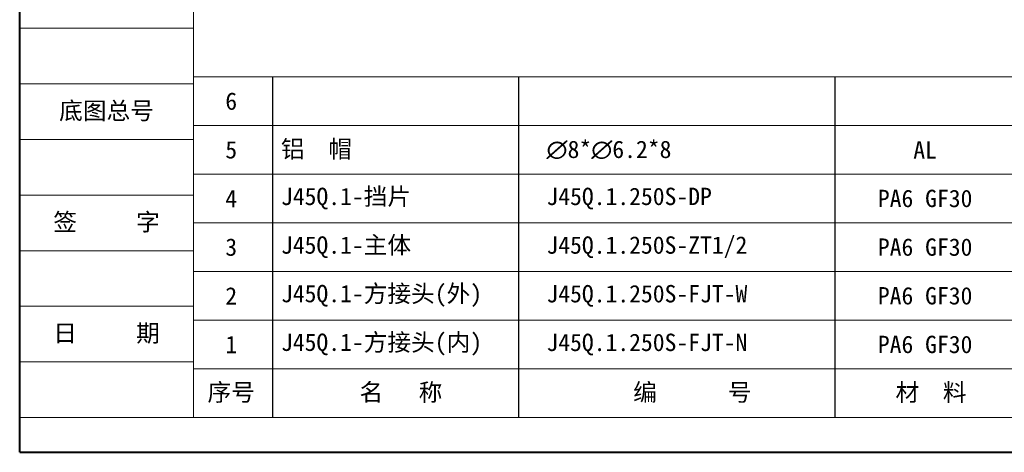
# Model space of a CAD drawing. Header units: millimetres. Extents: x -1004 to 529, y -22 to 1052.
# Tile 1 of 78: x -1004 to -492, y -22 to 203. Entities that reach past the tile are written whole.
import ezdxf

# ---------------------------------------------------------------- set-up
doc = ezdxf.new("R2010")
doc.units = ezdxf.units.MM
doc.linetypes.add('CENTER', pattern=[0.6, 0.375, -0.075, 0.075, -0.075])
doc.layers.add('标注线', color=7, linetype='Continuous', lineweight=15)
doc.styles.add('样式 3.5', font='仿宋_GB2312.ttf')
doc.styles.add('样式 6', font='仿宋_GB2312.ttf')

msp = doc.modelspace()

# ---------------------------------------------------------------- linework, layer by layer
at = {"color": 7, "lineweight": 40}
for q in [(-1004.42, 1052.319), (514.841, -22.015)]:
    msp.add_line((-1004.42, -22.015), q, dxfattribs=at)
at = {"color": 7, "lineweight": 13}
for q in [(-913.988, 1034.233), (-154.357, -3.929)]:
    msp.add_line((-913.988, -3.929), q, dxfattribs=at)
at = {"color": 7, "lineweight": 15}
for p, q in [((-1004.42, 198.639), (-913.988, 198.639)), ((-1004.42, 169.701), (-913.988, 169.701)), ((-913.988, 173.318), (-313.572, 173.318)), ((-913.988, 147.997), (-313.572, 147.997)), ((-1004.42, 140.763), (-913.988, 140.763)), ((-913.988, 122.676), (-313.572, 122.676)), ((-1004.42, 111.824), (-913.988, 111.824)), ((-913.988, 97.355), (-313.572, 97.355)), ((-1004.42, 82.886), (-913.988, 82.886)), ((-913.988, 72.034), (-313.572, 72.034)), ((-1004.42, 53.948), (-913.988, 53.948)), ((-913.988, 46.713), (-313.572, 46.713)), ((-1004.42, 25.009), (-913.988, 25.009)), ((-913.988, 21.392), (-154.357, 21.392)), ((-1004.42, -3.929), (-913.988, -3.929))]:
    msp.add_line(p, q, dxfattribs=at)
at = {"color": 7}
for p, q in [((-872.803, 173.318), (-872.803, -3.929)), ((-744.635, 173.318), (-744.635, -3.929)), ((-579.764, -3.929), (-579.764, 173.318))]:
    msp.add_line(p, q, dxfattribs=at)

# ---------------------------------------------------------------- texts
at = {"color": 7, "linetype": 'CENTER', "lineweight": 18, "char_height": 9.04322, "width": 90.43219, "attachment_point": 5, "style": '样式 3.5'}
for s, insert in [('\\f宋体|b0|i0|c134|p2;底图总号', (-959.204, 155.232)), ('\\f宋体|b0|i0|c134|p2;签     字', (-959.204, 97.355)), ('\\f宋体|b0|i0|c134|p2;日     期', (-959.204, 39.479))]:
    msp.add_mtext(s, dxfattribs=dict(at, insert=insert))
at = {"layer": '标注线', "color": 7, "lineweight": 18, "style": '样式 6'}
for s, insert, char_height, width, attachment_point in [('{\\H1.389x;6}', (-894.284, 160.658), 6.51112, 43.40745, 5), ('{\\H1.389x;5}', (-894.284, 135.337), 6.51112, 43.40745, 5), ('{\\H1.389x;铝  帽}', (-868.38, 135.337), 6.51112, 162.76044, 4), ('{\\fISOCPEUR|b0|i0|c0|p34;\\H1.389x;∅\\fFangSong_GB2312|b0|i0|c134|p49;8*\\fISOCPEUR|b0|i0|c0|p34;∅\\fFangSong_GB2312|b0|i0|c134|p49;6.2*8}', (-730.173, 135.337), 6.511118, 125.15639, 4), ('{\\H1.389x;AL}', (-533.007, 135.337), 6.51112, 51.2714, 5), ('{\\H1.389x;PA6 GF30}', (-533.007, 110.016), 6.51112, 51.2714, 5), ('{\\H1.389x;4}', (-894.284, 110.016), 6.51112, 43.40745, 5), ('{\\H1.389x;J45Q.1-挡片}', (-868.38, 110.016), 6.51112, 162.76044, 4), ('{\\H1.389x;J45Q.1.250S-DP}', (-730.173, 110.016), 6.51112, 125.15639, 4), ('{\\H1.389x;PA6 GF30}', (-533.007, 84.695), 6.51112, 51.2714, 5), ('{\\H1.389x;3}', (-894.284, 84.695), 6.51112, 43.40745, 5), ('{\\H1.389x;J45Q.1-主体}', (-868.38, 84.695), 6.51112, 125.26557, 4), ('{\\H1.389x;J45Q.1.250S-ZT1/2}', (-730.173, 84.695), 6.51112, 125.15639, 4), ('{\\H1.389x;PA6 GF30}', (-533.007, 59.374), 6.51112, 51.2714, 5), ('{\\H1.389x;2}', (-894.284, 59.374), 6.51112, 43.40745, 5), ('{\\H1.389x;J45Q.1-方接头(外)}', (-868.38, 59.374), 6.51112, 162.76044, 4), ('{\\H1.389x;J45Q.1.250S-FJT-W}', (-730.173, 59.374), 6.51112, 125.15639, 4), ('{\\H1.389x;PA6 GF30}', (-533.007, 34.053), 6.51112, 51.2714, 5), ('{\\H1.389x;1}', (-894.284, 34.053), 6.51112, 43.40745, 5), ('{\\H1.389x;J45Q.1-方接头(内)}', (-868.38, 34.053), 6.51112, 154.38588, 4), ('{\\H1.389x;J45Q.1.250S-FJT-N}', (-730.173, 34.053), 6.51112, 125.15639, 4), ('{\\H1.389x;序号}', (-894.284, 8.732), 6.51112, 43.40745, 5), ('{\\H1.389x;名   称}', (-805.929, 8.732), 6.51112, 86.59787, 5), ('{\\H1.389x;编      号}', (-654.221, 8.732), 6.51112, 125.15639, 5), ('{\\H1.389x; 材  料}', (-533.007, 8.732), 6.51112, 51.2714, 5)]:
    msp.add_mtext(s, dxfattribs=dict(at, insert=insert, char_height=char_height, width=width, attachment_point=attachment_point))

doc.saveas('drawing.dxf')
